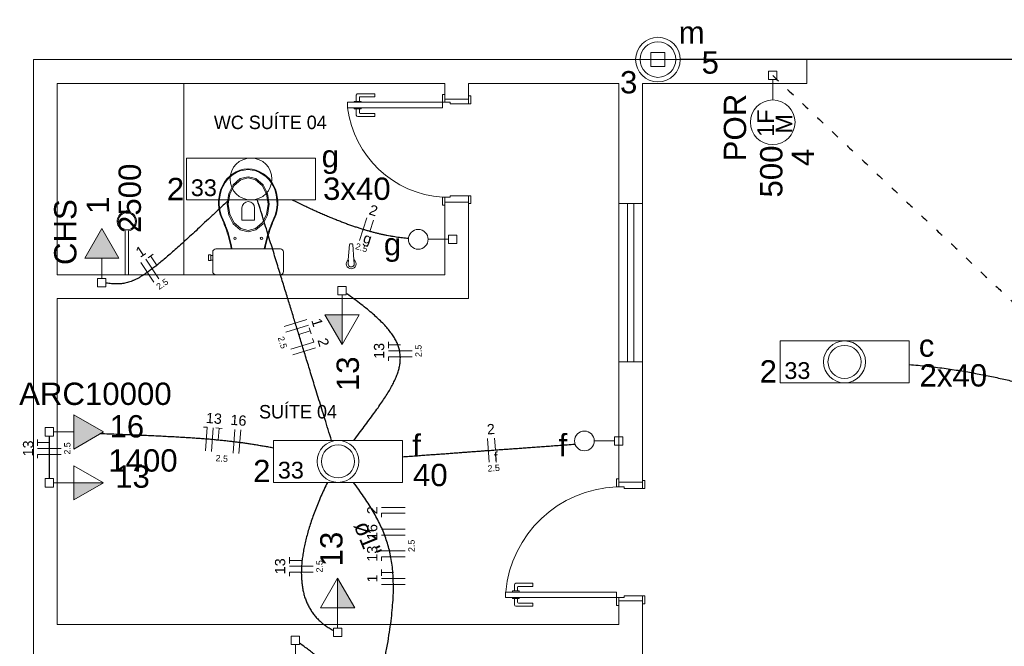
# Model space of a CAD drawing. Header units: millimetres. Extents: x -11 to 95, y -28 to 98.
# Tile 17 of 22: x -0.17 to 12.28, y 82.48 to 90.4. Entities that reach past the tile are written whole.
import ezdxf

# ---------------------------------------------------------------- set-up
doc = ezdxf.new("R2010")
doc.units = ezdxf.units.MM
doc.header["$MEASUREMENT"] = 0
doc.linetypes.add('DOT2', pattern=[3.175, 0, -3.175])
for name, color, linetype, lineweight in [('ARQ-PISO', 8, 'Continuous', 5), ('EL-Condutos', 4, 'Continuous', 30), ('EL-Fios', 9, 'Continuous', 20), ('EL-Textos condutos', 7, 'Continuous', 20), ('EL-Textos fios', 7, 'Continuous', 20), ('EL-Textos pontos', 5, 'Continuous', 20), ('MB ALVENARIA', 7, 'Continuous', 20), ('MB ESQUADRIA', 7, 'Continuous', 20), ('MB MOBILIÁRIO', 8, 'Continuous', 5), ('MB TEXTO 0', 7, 'Continuous', 20), ('P-SIMBOL', 5, 'Continuous', 20)]:
    doc.layers.add(name, color=color, linetype=linetype, lineweight=lineweight)
doc.styles.add('Arial', font='txt')
doc.styles.add('AvantGardeBkBT', font='txt')

msp = doc.modelspace()

# ---------------------------------------------------------------- hatches: boundary and pattern name
at = {"layer": 'P-SIMBOL', "linetype": 'Continuous'}
for points in [[(1.081, 87.386), (0.864, 87.761), (0.648, 87.386)], [(3.905, 86.668), (3.905, 86.293), (3.688, 86.668)], [(0.509, 84.973), (0.884, 85.189), (0.509, 85.406)], [(0.509, 84.545), (0.884, 84.545), (0.509, 84.329)], [(3.848, 82.963), (3.848, 83.338), (4.064, 82.963)]]:
    msp.add_hatch(color=256, dxfattribs=at).paths.add_polyline_path(points)

# ---------------------------------------------------------------- linework, layer by layer
at = {"layer": 'ARQ-PISO'}
msp.add_lwpolyline([(1.902, 87.177), (1.902, 89.598)], dxfattribs=at)
at = {"layer": 'EL-Condutos', "linetype": 'Continuous'}
for points in [[(16.664, 89.899), (16.262, 89.899), (15.885, 89.899), (15.53, 89.899), (15.197, 89.899), (14.883, 89.899), (14.586, 89.899), (14.306, 89.899), (14.04, 89.899), (13.786, 89.899), (13.543, 89.899), (13.308, 89.899), (13.081, 89.899), (12.858, 89.899), (12.64, 89.899), (12.423, 89.899), (12.206, 89.899), (11.988, 89.899), (11.765, 89.899), (11.538, 89.899), (11.303, 89.899), (11.06, 89.899), (10.806, 89.899), (10.54, 89.899), (10.259, 89.899), (9.963, 89.899), (9.649, 89.899), (9.316, 89.899), (8.961, 89.899), (8.584, 89.899), (8.181, 89.899)], [(2.469, 88.121), (2.361, 88.02), (2.26, 87.925), (2.165, 87.836), (2.077, 87.753), (1.993, 87.677), (1.916, 87.606), (1.843, 87.54), (1.776, 87.48), (1.712, 87.425), (1.654, 87.374), (1.599, 87.329), (1.547, 87.287), (1.5, 87.25), (1.455, 87.217), (1.413, 87.188), (1.373, 87.163), (1.336, 87.14), (1.301, 87.121), (1.267, 87.106), (1.234, 87.092), (1.203, 87.082), (1.172, 87.074), (1.142, 87.068), (1.112, 87.064), (1.081, 87.062), (1.05, 87.061), (1.019, 87.062), (0.986, 87.064), (0.952, 87.067), (0.917, 87.071)], [(3.771, 85.081), (3.728, 85.221), (3.687, 85.353), (3.649, 85.478), (3.612, 85.595), (3.578, 85.707), (3.545, 85.812), (3.514, 85.913), (3.485, 86.009), (3.456, 86.101), (3.429, 86.19), (3.403, 86.276), (3.377, 86.359), (3.352, 86.441), (3.327, 86.521), (3.302, 86.601), (3.278, 86.682), (3.253, 86.762), (3.228, 86.844), (3.202, 86.927), (3.175, 87.013), (3.148, 87.102), (3.12, 87.194), (3.09, 87.29), (3.059, 87.391), (3.027, 87.496), (2.992, 87.608), (2.956, 87.725), (2.918, 87.85), (2.877, 87.982), (2.834, 88.122)], [(3.274, 88.123), (3.344, 88.09), (3.411, 88.058), (3.477, 88.027), (3.54, 87.998), (3.602, 87.97), (3.662, 87.944), (3.72, 87.919), (3.776, 87.896), (3.831, 87.874), (3.884, 87.853), (3.936, 87.833), (3.986, 87.814), (4.035, 87.797), (4.083, 87.781), (4.13, 87.765), (4.176, 87.751), (4.22, 87.738), (4.264, 87.725), (4.307, 87.714), (4.349, 87.704), (4.39, 87.694), (4.431, 87.685), (4.472, 87.677), (4.511, 87.67), (4.551, 87.663), (4.59, 87.657), (4.629, 87.652), (4.667, 87.647), (4.706, 87.643), (4.745, 87.64)], [(4.052, 85.081), (4.121, 85.172), (4.186, 85.259), (4.247, 85.341), (4.305, 85.42), (4.359, 85.495), (4.408, 85.566), (4.453, 85.634), (4.494, 85.699), (4.53, 85.762), (4.561, 85.822), (4.588, 85.881), (4.609, 85.937), (4.625, 85.992), (4.636, 86.045), (4.641, 86.098), (4.641, 86.149), (4.635, 86.2), (4.623, 86.251), (4.605, 86.302), (4.581, 86.353), (4.55, 86.405), (4.513, 86.457), (4.469, 86.51), (4.419, 86.565), (4.361, 86.621), (4.297, 86.679), (4.225, 86.74), (4.145, 86.802), (4.059, 86.867), (3.964, 86.935)], [(11.08, 86.042), (11.306, 86.02), (11.521, 85.994), (11.724, 85.964), (11.918, 85.93), (12.102, 85.894), (12.277, 85.856), (12.443, 85.817), (12.602, 85.776), (12.753, 85.735), (12.896, 85.694), (13.033, 85.654), (13.165, 85.615), (13.29, 85.578), (13.411, 85.544), (13.527, 85.513), (13.639, 85.485), (13.748, 85.462), (13.854, 85.443), (13.957, 85.43), (14.058, 85.423), (14.159, 85.423), (14.258, 85.429), (14.357, 85.443), (14.455, 85.466), (14.555, 85.498), (14.656, 85.538), (14.758, 85.589), (14.863, 85.651), (14.97, 85.724), (15.081, 85.808)], [(0.2, 85.137), (0.2, 85.112), (0.2, 85.089), (0.2, 85.067), (0.2, 85.046), (0.2, 85.026), (0.2, 85.008), (0.2, 84.99), (0.2, 84.973), (0.2, 84.956), (0.2, 84.941), (0.2, 84.926), (0.2, 84.911), (0.2, 84.896), (0.2, 84.882), (0.2, 84.867), (0.2, 84.853), (0.2, 84.839), (0.2, 84.824), (0.2, 84.809), (0.2, 84.794), (0.2, 84.778), (0.2, 84.762), (0.2, 84.745), (0.2, 84.727), (0.2, 84.709), (0.2, 84.689), (0.2, 84.668), (0.2, 84.646), (0.2, 84.623), (0.2, 84.598)], [(3.036, 84.985), (2.978, 84.996), (2.922, 85.006), (2.866, 85.015), (2.811, 85.024), (2.756, 85.033), (2.702, 85.041), (2.647, 85.049), (2.591, 85.056), (2.536, 85.063), (2.479, 85.07), (2.421, 85.076), (2.362, 85.082), (2.302, 85.088), (2.24, 85.094), (2.176, 85.099), (2.11, 85.104), (2.041, 85.109), (1.97, 85.114), (1.897, 85.118), (1.82, 85.123), (1.74, 85.127), (1.657, 85.131), (1.57, 85.136), (1.479, 85.14), (1.384, 85.144), (1.285, 85.148), (1.181, 85.153), (1.073, 85.157), (0.959, 85.161), (0.841, 85.166)], [(4.668, 84.875), (4.754, 84.881), (4.836, 84.887), (4.915, 84.893), (4.991, 84.899), (5.065, 84.904), (5.136, 84.909), (5.205, 84.914), (5.272, 84.919), (5.338, 84.924), (5.403, 84.929), (5.466, 84.933), (5.529, 84.938), (5.592, 84.943), (5.654, 84.947), (5.716, 84.952), (5.779, 84.956), (5.842, 84.961), (5.907, 84.966), (5.972, 84.97), (6.039, 84.975), (6.108, 84.98), (6.179, 84.985), (6.252, 84.991), (6.328, 84.996), (6.406, 85.002), (6.488, 85.008), (6.572, 85.014), (6.661, 85.021), (6.754, 85.027), (6.85, 85.034)], [(3.718, 84.551), (3.676, 84.462), (3.637, 84.375), (3.601, 84.289), (3.567, 84.204), (3.536, 84.121), (3.508, 84.04), (3.483, 83.96), (3.461, 83.882), (3.441, 83.806), (3.425, 83.731), (3.412, 83.658), (3.401, 83.587), (3.394, 83.518), (3.39, 83.451), (3.389, 83.386), (3.392, 83.323), (3.398, 83.262), (3.407, 83.203), (3.419, 83.146), (3.435, 83.091), (3.455, 83.039), (3.478, 82.989), (3.504, 82.942), (3.535, 82.897), (3.569, 82.854), (3.606, 82.814), (3.647, 82.776), (3.693, 82.741), (3.741, 82.709), (3.794, 82.679)], [(3.926, 80.274), (4.006, 80.564), (4.081, 80.836), (4.15, 81.093), (4.214, 81.334), (4.271, 81.561), (4.324, 81.774), (4.371, 81.974), (4.412, 82.161), (4.448, 82.336), (4.479, 82.501), (4.504, 82.655), (4.524, 82.8), (4.539, 82.935), (4.549, 83.062), (4.554, 83.182), (4.553, 83.295), (4.548, 83.402), (4.538, 83.503), (4.523, 83.6), (4.503, 83.692), (4.478, 83.782), (4.449, 83.868), (4.415, 83.953), (4.376, 84.036), (4.333, 84.119), (4.285, 84.203), (4.233, 84.287), (4.176, 84.372), (4.115, 84.46), (4.049, 84.551)], [(3.871, 80.276), (3.883, 80.434), (3.893, 80.583), (3.902, 80.723), (3.91, 80.854), (3.916, 80.978), (3.921, 81.093), (3.925, 81.201), (3.927, 81.302), (3.928, 81.397), (3.926, 81.485), (3.923, 81.568), (3.918, 81.645), (3.91, 81.716), (3.901, 81.783), (3.889, 81.846), (3.875, 81.905), (3.858, 81.96), (3.839, 82.012), (3.817, 82.061), (3.792, 82.107), (3.764, 82.151), (3.733, 82.194), (3.699, 82.235), (3.662, 82.275), (3.622, 82.315), (3.578, 82.354), (3.531, 82.394), (3.48, 82.434), (3.425, 82.474), (3.367, 82.516)]]:
    msp.add_spline(points, degree=3, dxfattribs=at)
at = {"layer": 'EL-Condutos', "linetype": 'DOT2', "ltscale": 0.05}
msp.add_spline([(9.354, 89.698), (9.773, 89.302), (10.166, 88.931), (10.534, 88.585), (10.878, 88.26), (11.202, 87.955), (11.506, 87.668), (11.793, 87.397), (12.064, 87.141), (12.322, 86.898), (12.568, 86.666), (12.804, 86.443), (13.033, 86.227), (13.256, 86.016), (13.476, 85.81), (13.693, 85.605), (13.91, 85.4), (14.129, 85.193), (14.352, 84.982), (14.581, 84.767), (14.818, 84.543), (15.064, 84.311), (15.322, 84.068), (15.593, 83.812), (15.88, 83.542), (16.184, 83.255), (16.507, 82.95), (16.852, 82.625), (17.219, 82.278), (17.612, 81.907), (18.032, 81.511)], degree=3, dxfattribs=at)
at = {"layer": 'EL-Fios'}
for p, q in [((4.125, 87.609), (4.216, 87.895)), ((4.256, 87.725), (4.302, 87.868)), ((1.587, 87.124), (1.42, 87.373)), ((1.449, 87.393), (1.516, 87.437)), ((1.566, 87.29), (1.482, 87.415)), ((1.524, 87.082), (1.358, 87.332)), ((3.17, 86.522), (3.457, 86.61)), ((3.192, 86.45), (3.479, 86.538)), ((3.357, 86.422), (3.501, 86.466)), ((3.489, 86.505), (3.513, 86.428)), ((3.53, 86.371), (3.545, 86.323)), ((3.258, 86.235), (3.545, 86.323)), ((3.28, 86.163), (3.567, 86.251)), ((4.492, 86.249), (4.492, 86.329)), ((4.642, 86.289), (4.492, 86.289)), ((4.792, 86.214), (4.492, 86.214)), ((4.792, 86.139), (4.492, 86.139)), ((4.492, 86.089), (4.492, 86.139)), ((2.15, 85.251), (2.199, 85.248)), ((2.176, 84.948), (2.199, 85.248)), ((2.251, 84.943), (2.274, 85.242)), ((2.309, 85.239), (2.389, 85.233)), ((2.337, 85.086), (2.349, 85.236)), ((2.525, 84.921), (2.548, 85.22)), ((0.05, 85.015), (0.05, 85.095)), ((2.6, 84.915), (2.623, 85.215)), ((5.766, 84.805), (5.744, 85.104)), ((5.844, 84.961), (5.833, 85.111)), ((0.2, 85.055), (0.05, 85.055)), ((0.35, 84.98), (0.05, 84.98)), ((0.35, 84.905), (0.05, 84.905)), ((0.05, 84.855), (0.05, 84.905)), ((4.704, 84.235), (4.404, 84.235)), ((4.704, 84.16), (4.404, 84.16)), ((4.404, 84.11), (4.404, 84.16)), ((4.704, 83.96), (4.404, 83.96)), ((4.704, 83.885), (4.404, 83.885)), ((3.24, 83.524), (3.24, 83.604)), ((4.704, 83.685), (4.404, 83.685)), ((4.704, 83.61), (4.404, 83.61)), ((4.404, 83.56), (4.404, 83.61)), ((3.39, 83.564), (3.24, 83.564)), ((3.54, 83.489), (3.24, 83.489)), ((3.54, 83.414), (3.24, 83.414)), ((3.24, 83.364), (3.24, 83.414)), ((4.404, 83.37), (4.404, 83.45)), ((4.554, 83.41), (4.404, 83.41)), ((4.704, 83.335), (4.404, 83.335)), ((4.704, 83.26), (4.404, 83.26))]:
    msp.add_line(p, q, dxfattribs=at)
at = {"layer": 'MB ALVENARIA'}
msp.add_line((0, 0), (0, 89.899), dxfattribs=at)
for points in [[(0, 89.899), (9.787, 89.899)], [(9.787, 89.899), (9.787, 89.598)], [(0.3, 89.598), (5.204, 89.598)], [(0.3, 87.177), (0.3, 89.598)], [(5.204, 89.398), (5.204, 89.598)], [(5.504, 89.598), (7.405, 89.598)], [(5.504, 89.398), (5.504, 89.598)], [(7.405, 88.077), (7.405, 89.598)], [(7.705, 89.598), (9.787, 89.598)], [(7.705, 88.077), (7.705, 89.598)], [(5.204, 87.177), (5.204, 88.097)], [(5.504, 86.877), (5.504, 88.097)], [(7.705, 88.077), (7.405, 88.077)], [(0.3, 87.177), (5.204, 87.177)], [(0.3, 86.877), (5.504, 86.877)], [(0.3, 82.754), (0.3, 86.877)], [(7.405, 84.555), (7.405, 86.076)], [(7.705, 86.076), (7.405, 86.076)], [(7.705, 84.555), (7.705, 86.076)], [(7.405, 82.754), (7.405, 83.054)], [(7.705, 82.154), (7.705, 83.054)], [(0.3, 82.754), (7.405, 82.754)]]:
    msp.add_lwpolyline(points, dxfattribs=at)
at = {"layer": 'MB ESQUADRIA'}
for p, q in [((4.104, 89.467), (4.318, 89.467)), ((4.104, 89.467), (4.318, 89.467)), ((4.318, 89.467), (4.318, 89.427)), ((4.318, 89.467), (4.318, 89.427)), ((4.059, 89.357), (4.059, 89.37)), ((4.059, 89.37), (4.144, 89.37)), ((4.059, 89.357), (4.059, 89.37)), ((4.059, 89.37), (4.144, 89.37)), ((4.084, 89.37), (4.084, 89.447)), ((4.084, 89.37), (4.084, 89.447)), ((4.124, 89.417), (4.124, 89.37)), ((4.124, 89.417), (4.124, 89.37)), ((4.318, 89.427), (4.134, 89.427)), ((4.318, 89.427), (4.134, 89.427)), ((4.144, 89.37), (4.144, 89.357)), ((4.144, 89.37), (4.144, 89.357)), ((5.204, 89.358), (5.204, 89.408)), ((5.204, 89.358), (5.204, 89.408)), ((5.204, 89.358), (5.204, 89.408)), ((5.204, 89.358), (5.204, 89.408)), ((5.273, 89.358), (5.204, 89.358)), ((5.273, 89.358), (5.204, 89.358)), ((5.273, 89.358), (5.204, 89.358)), ((5.273, 89.358), (5.204, 89.358)), ((5.273, 89.358), (5.274, 89.338)), ((5.273, 89.358), (5.274, 89.338)), ((5.273, 89.358), (5.274, 89.338)), ((5.273, 89.358), (5.274, 89.338)), ((5.274, 89.338), (5.504, 89.338)), ((5.274, 89.338), (5.504, 89.338)), ((5.274, 89.338), (5.504, 89.338)), ((5.274, 89.338), (5.504, 89.338)), ((5.504, 89.338), (5.504, 89.408)), ((5.504, 89.338), (5.504, 89.408)), ((5.504, 89.338), (5.504, 89.408)), ((5.504, 89.338), (5.504, 89.408)), ((4.059, 89.287), (4.059, 89.274)), ((4.059, 89.287), (4.059, 89.274)), ((4.059, 89.274), (4.144, 89.275)), ((4.059, 89.274), (4.144, 89.275)), ((4.084, 89.274), (4.084, 89.197)), ((4.084, 89.274), (4.084, 89.197)), ((4.124, 89.227), (4.124, 89.275)), ((4.124, 89.227), (4.124, 89.275)), ((4.318, 89.217), (4.134, 89.217)), ((4.318, 89.217), (4.134, 89.217)), ((4.144, 89.275), (4.144, 89.287)), ((4.144, 89.275), (4.144, 89.287)), ((4.318, 89.177), (4.318, 89.217)), ((4.318, 89.177), (4.318, 89.217)), ((4.104, 89.177), (4.318, 89.177)), ((4.104, 89.177), (4.318, 89.177)), ((5.274, 88.157), (5.204, 88.157)), ((5.204, 88.157), (5.204, 88.107)), ((5.274, 88.157), (5.204, 88.157)), ((5.204, 88.157), (5.204, 88.107)), ((5.274, 88.177), (5.504, 88.177)), ((5.274, 88.157), (5.274, 88.177)), ((5.274, 88.177), (5.504, 88.177)), ((5.274, 88.157), (5.274, 88.177)), ((5.504, 88.177), (5.504, 88.107)), ((5.504, 88.177), (5.504, 88.107)), ((7.405, 84.495), (7.405, 84.545)), ((7.405, 84.495), (7.405, 84.545)), ((7.475, 84.495), (7.405, 84.495)), ((7.475, 84.495), (7.405, 84.495)), ((7.475, 84.495), (7.475, 84.475)), ((7.475, 84.495), (7.475, 84.475)), ((7.475, 84.475), (7.705, 84.475)), ((7.475, 84.475), (7.705, 84.475)), ((7.705, 84.475), (7.705, 84.545)), ((7.705, 84.475), (7.705, 84.545)), ((6.085, 83.178), (6.085, 83.255)), ((6.085, 83.178), (6.085, 83.255)), ((6.105, 83.275), (6.32, 83.275)), ((6.105, 83.275), (6.32, 83.275)), ((6.125, 83.225), (6.125, 83.178)), ((6.125, 83.225), (6.125, 83.178)), ((6.32, 83.235), (6.135, 83.235)), ((6.32, 83.235), (6.135, 83.235)), ((6.32, 83.275), (6.32, 83.235)), ((6.32, 83.275), (6.32, 83.235)), ((6.06, 83.165), (6.06, 83.178)), ((6.06, 83.178), (6.145, 83.178)), ((6.06, 83.165), (6.06, 83.178)), ((6.06, 83.178), (6.145, 83.178)), ((6.145, 83.178), (6.145, 83.165)), ((6.145, 83.178), (6.145, 83.165)), ((7.475, 83.114), (7.705, 83.114)), ((7.475, 83.094), (7.475, 83.114)), ((7.475, 83.114), (7.705, 83.114)), ((7.475, 83.094), (7.475, 83.114)), ((7.475, 83.114), (7.705, 83.114)), ((7.475, 83.094), (7.475, 83.114)), ((7.475, 83.114), (7.705, 83.114)), ((7.475, 83.094), (7.475, 83.114)), ((7.705, 83.114), (7.705, 83.044)), ((7.705, 83.114), (7.705, 83.044)), ((7.705, 83.114), (7.705, 83.044)), ((7.705, 83.114), (7.705, 83.044)), ((6.06, 83.095), (6.06, 83.082)), ((6.06, 83.095), (6.06, 83.082)), ((6.06, 83.082), (6.145, 83.082)), ((6.06, 83.082), (6.145, 83.082)), ((6.085, 83.082), (6.085, 83.005)), ((6.085, 83.082), (6.085, 83.005)), ((6.105, 82.985), (6.319, 82.985)), ((6.105, 82.985), (6.319, 82.985)), ((6.125, 83.035), (6.125, 83.082)), ((6.125, 83.035), (6.125, 83.082)), ((6.319, 83.025), (6.135, 83.025)), ((6.319, 83.025), (6.135, 83.025)), ((6.145, 83.082), (6.145, 83.095)), ((6.145, 83.082), (6.145, 83.095)), ((6.319, 82.985), (6.319, 83.025)), ((6.319, 82.985), (6.319, 83.025)), ((7.405, 83.094), (7.405, 83.044)), ((7.475, 83.094), (7.405, 83.094)), ((7.405, 83.094), (7.405, 83.044)), ((7.475, 83.094), (7.405, 83.094)), ((7.405, 83.094), (7.405, 83.044)), ((7.475, 83.094), (7.405, 83.094)), ((7.405, 83.094), (7.405, 83.044)), ((7.475, 83.094), (7.405, 83.094))]:
    msp.add_line(p, q, dxfattribs=at)
for points in [[(5.204, 89.408), (5.204, 89.458), (5.174, 89.458), (5.174, 89.358), (5.204, 89.358), (5.204, 89.358)], [(5.204, 89.408), (5.204, 89.458), (5.174, 89.458), (5.174, 89.358), (5.204, 89.358), (5.204, 89.358)], [(5.204, 89.408), (5.204, 89.458), (5.174, 89.458), (5.174, 89.358), (5.204, 89.358), (5.204, 89.358)], [(5.204, 89.408), (5.204, 89.458), (5.174, 89.458), (5.174, 89.358), (5.204, 89.358), (5.204, 89.358)], [(3.973, 89.288), (5.174, 89.288), (5.174, 89.358), (3.973, 89.358), (3.973, 89.288)], [(5.504, 89.398), (5.504, 89.398), (5.204, 89.398)], [(5.504, 89.338), (5.534, 89.338), (5.534, 89.438), (5.504, 89.438), (5.504, 89.408)], [(5.504, 89.338), (5.534, 89.338), (5.534, 89.438), (5.504, 89.438), (5.504, 89.408)], [(5.504, 89.338), (5.534, 89.338), (5.534, 89.438), (5.504, 89.438), (5.504, 89.408)], [(5.504, 89.338), (5.534, 89.338), (5.534, 89.438), (5.504, 89.438), (5.504, 89.408)], [(5.204, 88.107), (5.204, 88.057), (5.174, 88.057), (5.174, 88.157), (5.204, 88.157), (5.204, 88.157)], [(5.204, 88.107), (5.204, 88.057), (5.174, 88.057), (5.174, 88.157), (5.204, 88.157), (5.204, 88.157)], [(5.204, 88.097), (5.504, 88.097)], [(5.504, 88.177), (5.534, 88.177), (5.534, 88.077), (5.504, 88.077), (5.504, 88.107)], [(5.504, 88.177), (5.534, 88.177), (5.534, 88.077), (5.504, 88.077), (5.504, 88.107)], [(7.405, 84.545), (7.405, 84.595), (7.375, 84.595), (7.375, 84.495), (7.405, 84.495), (7.405, 84.495)], [(7.405, 84.545), (7.405, 84.595), (7.375, 84.595), (7.375, 84.495), (7.405, 84.495), (7.405, 84.495)], [(7.705, 84.555), (7.405, 84.555)], [(7.705, 84.475), (7.736, 84.475), (7.736, 84.575), (7.705, 84.575), (7.705, 84.545)], [(7.705, 84.475), (7.736, 84.475), (7.736, 84.575), (7.705, 84.575), (7.705, 84.545)], [(5.974, 83.164), (7.375, 83.164), (7.375, 83.094), (5.974, 83.094), (5.974, 83.164)], [(7.705, 83.114), (7.736, 83.114), (7.736, 83.014), (7.705, 83.014), (7.705, 83.044)], [(7.705, 83.114), (7.736, 83.114), (7.736, 83.014), (7.705, 83.014), (7.705, 83.044)], [(7.705, 83.114), (7.736, 83.114), (7.736, 83.014), (7.705, 83.014), (7.705, 83.044)], [(7.705, 83.114), (7.736, 83.114), (7.736, 83.014), (7.705, 83.014), (7.705, 83.044)], [(7.405, 83.044), (7.405, 82.994), (7.375, 82.994), (7.375, 83.094), (7.405, 83.094), (7.405, 83.094)], [(7.405, 83.044), (7.405, 82.994), (7.375, 82.994), (7.375, 83.094), (7.405, 83.094), (7.405, 83.094)], [(7.405, 83.044), (7.405, 82.994), (7.375, 82.994), (7.375, 83.094), (7.405, 83.094), (7.405, 83.094)], [(7.405, 83.044), (7.405, 82.994), (7.375, 82.994), (7.375, 83.094), (7.405, 83.094), (7.405, 83.094)], [(7.405, 83.054), (7.405, 83.054), (7.705, 83.054)]]:
    msp.add_lwpolyline(points, dxfattribs=at)
at = {"layer": 'MB ESQUADRIA', "linetype": 'Continuous'}
for points in [[(7.405, 86.076), (7.405, 88.077)], [(7.515, 88.077), (7.515, 86.076)], [(7.595, 88.077), (7.595, 86.076)], [(7.705, 86.076), (7.705, 88.077)]]:
    msp.add_lwpolyline(points, dxfattribs=at)
at = {"layer": 'MB ESQUADRIA'}
for centre, radius, start, end in [((4.104, 89.447), 0.02, 90.0319, 180.032), ((4.104, 89.447), 0.02, 90.0319, 180.032), ((4.134, 89.417), 0.01, 90.0319, 180.032), ((4.134, 89.417), 0.01, 90.0319, 180.032), ((4.134, 89.227), 0.01, 180.032, 270.032), ((4.134, 89.227), 0.01, 180.032, 270.032), ((4.104, 89.197), 0.02, 180.032, 270.032), ((4.104, 89.197), 0.02, 180.032, 270.032), ((6.105, 83.255), 0.02, 89.9711, 179.971), ((6.105, 83.255), 0.02, 89.9711, 179.971), ((6.135, 83.225), 0.01, 89.9711, 179.971), ((6.135, 83.225), 0.01, 89.9711, 179.971), ((6.105, 83.005), 0.02, 179.971, 269.971), ((6.105, 83.005), 0.02, 179.971, 269.971), ((6.135, 83.035), 0.01, 179.971, 269.971), ((6.135, 83.035), 0.01, 179.971, 269.971)]:
    msp.add_arc(centre, radius, start, end, dxfattribs=at)
at = {"layer": 'MB ESQUADRIA', "linetype": 'Continuous'}
for centre, radius, start, end in [((5.261, 89.453), 1.298, 187.288, 266.163), ((5.261, 89.453), 1.298, 187.288, 266.163), ((7.438, 83.026), 1.47, 92.4509, 174.574), ((7.438, 83.026), 1.47, 92.4509, 174.574)]:
    msp.add_arc(centre, radius, start, end, dxfattribs=at)
at = {"layer": 'MB MOBILIÁRIO'}
for p, q in [((1.141, 87.981), (1.145, 87.969)), ((1.181, 87.988), (1.181, 87.975)), ((1.181, 87.988), (1.181, 87.975)), ((1.217, 87.97), (1.22, 87.981)), ((1.161, 87.733), (1.161, 87.177)), ((1.201, 87.733), (1.201, 87.177)), ((3.983, 87.364), (3.999, 87.559)), ((4.009, 87.569), (4.03, 87.569)), ((4.055, 87.364), (4.04, 87.559)), ((3.981, 87.321), (3.984, 87.363)), ((4.059, 87.321), (4.055, 87.364)), ((1.201, 87.177), (1.161, 87.177)), ((2.309, 87.177), (3.124, 87.177))]:
    msp.add_line(p, q, dxfattribs=at)
for points in [[(2.716, 87.721), (2.617, 87.746), (2.617, 87.746), (2.527, 87.823), (2.527, 87.823), (2.47, 87.932), (2.47, 87.932), (2.449, 88.069), (2.449, 88.069), (2.47, 88.206), (2.47, 88.206), (2.527, 88.315), (2.527, 88.315), (2.617, 88.393), (2.617, 88.393), (2.716, 88.417), (2.716, 88.417), (2.814, 88.393), (2.814, 88.393), (2.905, 88.315), (2.905, 88.315), (2.961, 88.206), (2.961, 88.206), (2.983, 88.069), (2.983, 88.069), (2.961, 87.932), (2.961, 87.932), (2.905, 87.823), (2.905, 87.823), (2.814, 87.746), (2.814, 87.746), (2.716, 87.721), (2.716, 87.721)], [(2.716, 87.737), (2.624, 87.761), (2.624, 87.761), (2.538, 87.834), (2.538, 87.834), (2.484, 87.938), (2.484, 87.938), (2.464, 88.069), (2.464, 88.069), (2.484, 88.201), (2.484, 88.201), (2.538, 88.305), (2.538, 88.305), (2.624, 88.378), (2.624, 88.378), (2.716, 88.401), (2.716, 88.401), (2.808, 88.378), (2.808, 88.378), (2.893, 88.305), (2.893, 88.305), (2.948, 88.201), (2.948, 88.201), (2.968, 88.069), (2.968, 88.069), (2.948, 87.938), (2.948, 87.938), (2.893, 87.834), (2.893, 87.834), (2.808, 87.761), (2.808, 87.761), (2.716, 87.737), (2.716, 87.737)], [(2.636, 88.022), (2.636, 87.867), (2.717, 87.867)], [(2.798, 88.022), (2.798, 87.867), (2.716, 87.867)], [(2.309, 87.177), (2.309, 87.177), (2.293, 87.18), (2.28, 87.188), (2.271, 87.201), (2.269, 87.217), (2.269, 87.465), (2.269, 87.465), (2.271, 87.481), (2.28, 87.493), (2.293, 87.502), (2.309, 87.505), (2.716, 87.505)], [(2.511, 87.506), (2.511, 87.506), (2.511, 87.505)], [(3.124, 87.177), (3.124, 87.177), (3.14, 87.18), (3.151, 87.188), (3.16, 87.201), (3.163, 87.217), (3.163, 87.465), (3.163, 87.465), (3.16, 87.481), (3.151, 87.493), (3.14, 87.502), (3.124, 87.505), (2.716, 87.505)], [(2.921, 87.506), (2.921, 87.506), (2.92, 87.505)], [(2.243, 87.428), (2.213, 87.428), (2.213, 87.392), (2.213, 87.356), (2.243, 87.356), (2.243, 87.362), (2.269, 87.362)], [(2.243, 87.428), (2.243, 87.422)], [(2.243, 87.362), (2.243, 87.422)], [(2.243, 87.422), (2.269, 87.422)]]:
    msp.add_lwpolyline(points, dxfattribs=at)
for centre, radius in [((1.181, 87.853), 0.108), ((2.548, 87.639), 0.015), ((2.885, 87.639), 0.015)]:
    msp.add_circle(centre, radius, dxfattribs=at)
for centre, radius, start, end in [((2.732, 88.138), 0.38, 92.7919, 154.238), ((2.732, 88.138), 0.37, 92.7919, 154.238), ((2.699, 88.138), 0.37, 25.7625, 87.2081), ((2.699, 88.138), 0.38, 25.7625, 87.2081), ((2.851, 88.084), 0.51, 154.554, 197.91), ((2.844, 88.084), 0.494, 154.238, 198.133), ((2.588, 88.084), 0.494, 341.867, 25.7625), ((2.581, 88.084), 0.51, 342.09, 25.4458), ((2.717, 88.022), 0.0809, 0, 180), ((1.181, 87.853), 0.122, 107.388, 260.531), ((1.142, 87.981), 0.000971, 83.9787, 197.388), ((1.151, 88.059), 0.0776, 263.979, 293.353), ((1.181, 87.853), 0.122, 73.0092, 107.388), ((1.212, 88.059), 0.0776, 246.647, 275.289), ((1.181, 87.853), 0.122, 279.469, 73.0092), ((1.219, 87.981), 0.000971, 343.009, 95.2895), ((-50.944, 65.686), 57.764, 22.4817, 22.6462), ((-48.066, 66.884), 54.656, 22.4743, 22.6486), ((53.498, 66.884), 54.656, 157.351, 157.526), ((56.376, 65.686), 57.764, 157.354, 157.518), ((0.998, 87.244), 1.526, 9.837, 20.3091), ((0.998, 87.244), 1.536, 9.837, 20.3091), ((4.434, 87.244), 1.536, 159.691, 170.163), ((4.434, 87.244), 1.526, 159.691, 170.163), ((4.009, 87.559), 0.01, 90, 175.554), ((4.03, 87.559), 0.01, 4.4463, 90), ((4.02, 87.315), 0.0619, 127.138, 52.8621), ((4.02, 87.315), 0.0395, 171.107, 8.8925)]:
    msp.add_arc(centre, radius, start, end, dxfattribs=at)
at = {"layer": 'P-SIMBOL'}
for p, q in [((7.813, 89.987), (7.99, 89.987)), ((7.813, 89.811), (7.813, 89.987)), ((7.99, 89.987), (7.99, 89.811)), ((7.99, 89.811), (7.813, 89.811)), ((9.3, 89.751), (9.407, 89.751)), ((9.3, 89.645), (9.3, 89.751)), ((9.407, 89.751), (9.407, 89.645)), ((9.407, 89.645), (9.3, 89.645)), ((9.354, 89.388), (9.354, 89.645)), ((1.936, 88.653), (3.568, 88.653)), ((1.936, 88.653), (1.936, 88.123)), ((3.568, 88.653), (3.568, 88.123)), ((1.936, 88.123), (3.568, 88.123)), ((0.648, 87.386), (0.864, 87.761)), ((0.864, 87.761), (1.081, 87.386)), ((4.994, 87.625), (5.251, 87.625)), ((5.251, 87.572), (5.251, 87.678)), ((5.251, 87.678), (5.357, 87.678)), ((5.357, 87.678), (5.357, 87.572)), ((5.357, 87.572), (5.251, 87.572)), ((1.081, 87.386), (0.648, 87.386)), ((0.864, 87.386), (0.864, 87.13)), ((0.811, 87.13), (0.917, 87.13)), ((0.811, 87.024), (0.811, 87.13)), ((0.917, 87.13), (0.917, 87.024)), ((0.917, 87.024), (0.811, 87.024)), ((3.852, 87.03), (3.958, 87.03)), ((3.852, 86.924), (3.852, 87.03)), ((3.958, 87.03), (3.958, 86.924)), ((3.958, 86.924), (3.852, 86.924)), ((3.905, 86.668), (3.905, 86.924)), ((3.905, 86.293), (3.688, 86.668)), ((3.688, 86.668), (4.121, 86.668)), ((3.905, 86.293), (3.905, 86.668)), ((4.121, 86.668), (3.905, 86.293)), ((9.446, 86.34), (11.078, 86.34)), ((9.446, 86.34), (9.446, 85.81)), ((11.078, 86.34), (11.078, 85.81)), ((9.446, 85.81), (11.078, 85.81)), ((0.509, 85.406), (0.884, 85.189)), ((0.509, 84.973), (0.509, 85.406)), ((0.147, 85.136), (0.147, 85.243)), ((0.147, 85.243), (0.253, 85.243)), ((0.253, 85.243), (0.253, 85.136)), ((0.253, 85.136), (0.147, 85.136)), ((0.509, 85.189), (0.253, 85.189)), ((0.884, 85.189), (0.509, 84.973)), ((7.352, 85.022), (7.352, 85.128)), ((7.352, 85.128), (7.458, 85.128)), ((7.458, 85.128), (7.458, 85.022)), ((3.036, 85.081), (4.669, 85.081)), ((3.036, 85.081), (3.036, 84.55)), ((4.669, 85.081), (4.669, 84.55)), ((7.095, 85.075), (7.352, 85.075)), ((7.458, 85.022), (7.352, 85.022)), ((0.509, 84.762), (0.884, 84.545)), ((0.509, 84.329), (0.509, 84.762)), ((0.147, 84.492), (0.147, 84.599)), ((0.147, 84.599), (0.253, 84.599)), ((0.253, 84.599), (0.253, 84.492)), ((0.253, 84.492), (0.147, 84.492)), ((0.509, 84.545), (0.253, 84.545)), ((0.884, 84.545), (0.509, 84.545)), ((0.884, 84.545), (0.509, 84.329)), ((3.036, 84.55), (4.669, 84.55)), ((3.631, 82.963), (3.848, 83.338)), ((3.848, 83.338), (3.848, 82.963)), ((3.848, 83.338), (4.064, 82.963)), ((4.064, 82.963), (3.631, 82.963)), ((3.848, 82.963), (3.848, 82.707)), ((3.26, 82.607), (3.366, 82.607)), ((3.26, 82.501), (3.26, 82.607)), ((3.366, 82.607), (3.366, 82.501)), ((3.795, 82.707), (3.901, 82.707)), ((3.795, 82.601), (3.795, 82.707)), ((3.901, 82.707), (3.901, 82.601)), ((3.366, 82.501), (3.26, 82.501)), ((3.313, 82.245), (3.313, 82.501)), ((3.901, 82.601), (3.795, 82.601))]:
    msp.add_line(p, q, dxfattribs=at)
for centre, radius in [((7.901, 89.899), 0.282), ((7.901, 89.899), 0.225), ((9.354, 89.106), 0.282), ((2.752, 88.388), 0.265), ((4.869, 87.625), 0.125), ((10.262, 86.075), 0.265), ((10.262, 86.075), 0.209), ((6.97, 85.075), 0.125), ((3.853, 84.816), 0.265), ((3.853, 84.816), 0.209)]:
    msp.add_circle(centre, radius, dxfattribs=at)

# ---------------------------------------------------------------- texts
at = {"layer": 'EL-Textos condutos', "insert": (4.128, 83.798), "char_height": 0.2118, "width": 0.76248, "attachment_point": 8, "rotation": 292.2134, "line_spacing_factor": 0.798, "style": 'Arial'}
msp.add_mtext('ø1"', dxfattribs=at)
at = {"layer": 'EL-Textos fios', "attachment_point": 8, "line_spacing_factor": 0.798, "style": 'Arial'}
for s, insert, char_height, width, rotation in [('2', (4.282, 87.929), 0.13, 0.156, 342.3595), ('2.5', (4.139, 87.48), 0.08, 0.288, 342.3595), ('g', (4.196, 87.536), 0.13, 0.156, 342.3595), ('1', (1.391, 87.417), 0.13, 0.156, 33.7415), ('2.5', (1.652, 87.025), 0.08, 0.288, 33.7415), ('1', (3.528, 86.554), 0.13, 0.156, 287.1263), ('2.5', (3.111, 86.308), 0.08, 0.288, 287.1263), ('2', (3.606, 86.303), 0.13, 0.156, 287.1263), ('13', (4.439, 86.214), 0.13, 0.312, 90.0002), ('2.5', (4.911, 86.214), 0.08, 0.288, 90.0002), ('13', (2.278, 85.294), 0.13, 0.312, 355.5661), ('16', (2.589, 85.27), 0.13, 0.312, 355.5661), ('2', (5.792, 85.16), 0.13, 0.156, 4.1769), ('13', (-0.002, 84.98), 0.13, 0.312, 90.0002), ('2.5', (0.469, 84.98), 0.08, 0.288, 90.0002), ('f', (5.856, 84.806), 0.13, 0.156, 4.1769), ('2.5', (2.379, 84.813), 0.08, 0.288, 355.5661), ('2.5', (5.826, 84.69), 0.08, 0.288, 4.1769), ('2', (4.352, 84.198), 0.13, 0.156, 90.0002), ('16', (4.352, 83.923), 0.13, 0.312, 90.0002), ('13', (4.352, 83.648), 0.13, 0.312, 90.0002), ('2.5', (4.824, 83.748), 0.08, 0.288, 90.0002), ('13', (3.187, 83.489), 0.13, 0.312, 90.0002), ('2.5', (3.659, 83.489), 0.08, 0.288, 90.0002), ('1', (4.352, 83.335), 0.13, 0.156, 90.0002)]:
    msp.add_mtext(s, dxfattribs=dict(at, insert=insert, char_height=char_height, width=width, rotation=rotation))
at = {"layer": 'EL-Textos pontos', "line_spacing_factor": 0.798, "style": 'Arial'}
for s, insert, char_height, width, attachment_point in [('m', (8.328, 90.1), 0.282, 0.33888, 8), ('5', (8.563, 89.717), 0.282, 0.33888, 8), ('3', (7.531, 89.467), 0.282, 0.33888, 8), ('g', (3.646, 88.45), 0.282, 0.33888, 7), ('2', (1.687, 88.12), 0.282, 0.33888, 7), ('3x40', (3.664, 88.12), 0.2824, 1.35552, 7), ('g', (4.652, 87.338), 0.282, 0.33888, 9), ('c', (11.202, 86.136), 0.282, 0.33888, 7), ('2', (9.188, 85.814), 0.282, 0.33888, 7), ('2x40', (11.211, 85.759), 0.2824, 1.35552, 7), ('ARC10000', (0.783, 85.526), 0.2824, 2.71104, 8), ('16', (1.181, 85.115), 0.2824, 0.67776, 8), ('f', (4.793, 84.876), 0.282, 0.33888, 7), ('f', (6.753, 84.881), 0.282, 0.33888, 9), ('1400', (1.385, 84.683), 0.2824, 1.35552, 8), ('13', (1.253, 84.479), 0.2824, 0.67776, 8), ('2', (2.779, 84.554), 0.282, 0.33888, 7), ('40', (4.802, 84.499), 0.2824, 0.67776, 7)]:
    msp.add_mtext(s, dxfattribs=dict(at, insert=insert, char_height=char_height, width=width, attachment_point=attachment_point))
at = {"layer": 'EL-Textos pontos', "attachment_point": 8, "rotation": 90.0002, "line_spacing_factor": 0.798, "style": 'Arial'}
for s, insert, char_height, width in [('POR', (9.021, 89.039), 0.2824, 1.01664), ('500', (9.48, 88.483), 0.2824, 1.01664), ('4', (9.874, 88.661), 0.282, 0.33888), ('2500', (1.363, 88.144), 0.2824, 1.35552), ('1', (0.955, 88.057), 0.282, 0.33888), ('CHS', (0.547, 87.716), 0.2824, 1.01664), ('13', (4.121, 85.924), 0.2824, 0.67776), ('13', (3.914, 83.707), 0.2824, 0.67776)]:
    msp.add_mtext(s, dxfattribs=dict(at, insert=insert, char_height=char_height, width=width))
at = {"layer": 'MB TEXTO 0', "attachment_point": 7, "rotation": 0.0008, "line_spacing_factor": 0.798, "style": 'AvantGardeBkBT'}
for s, insert, char_height, width in [('WC SUÍTE 04', (2.282, 89.017), 0.17011, 2.24547), ('SUÍTE 04', (2.854, 85.357), 0.1701, 1.63307)]:
    msp.add_mtext(s, dxfattribs=dict(at, insert=insert, char_height=char_height, width=width))
at = {"layer": 'P-SIMBOL', "attachment_point": 9, "rotation": 90.0002, "line_spacing_factor": 0.798, "style": 'Arial'}
for s, insert, char_height, width in [('1F', (9.37, 89.267), 0.2118, 0.50832), ('M', (9.601, 89.209), 0.212, 0.25416)]:
    msp.add_mtext(s, dxfattribs=dict(at, insert=insert, char_height=char_height, width=width))
at = {"layer": 'P-SIMBOL', "char_height": 0.2118, "width": 0.50832, "attachment_point": 7, "line_spacing_factor": 0.798, "style": 'Arial'}
for insert in [(1.991, 88.169), (9.501, 85.856), (3.092, 84.597)]:
    msp.add_mtext('33', dxfattribs=dict(at, insert=insert))

doc.saveas('drawing.dxf')
